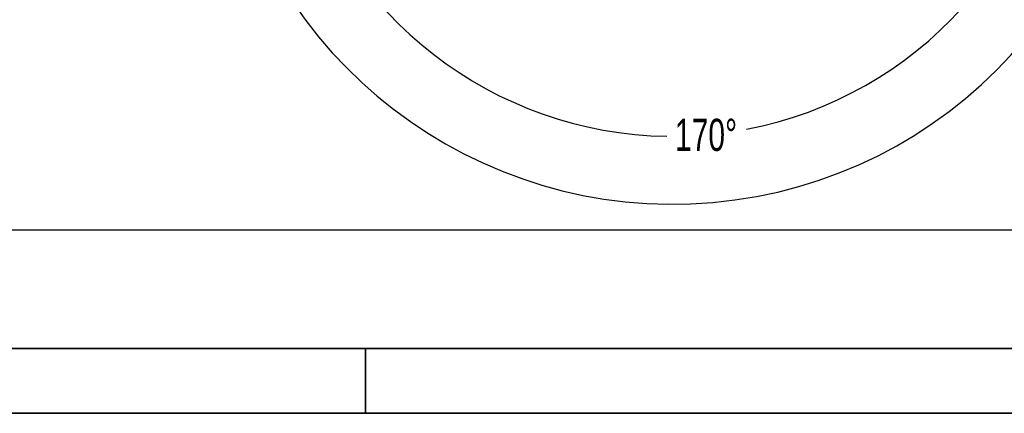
# Model space of a CAD drawing. Header units: millimetres. Extents: x 1654 to 2248, y 5204 to 5624.
# Tile 2 of 81: x 1765 to 1872, y 5204 to 5247. Entities that reach past the tile are written whole.
import ezdxf

# ---------------------------------------------------------------- set-up
doc = ezdxf.new("R2010")
doc.units = ezdxf.units.MM
doc.header["$PDSIZE"] = -1
doc.layers.add('5', color=7, linetype='Continuous', lineweight=35)
doc.layers.add('运动空间03轨迹注释', color=6, linetype='Continuous')
doc.layers.add('运动空间16俯视轨迹', color=2, linetype='Continuous')
doc.styles.add('SLDTEXTSTYLE0', font='TXT', dxfattribs={"width": 0.7})
doc.dimstyles.new('SLDDIMSTYLE0', dxfattribs={"dimtxt": 3.5, "dimasz": 4.08, "dimexe": 0, "dimexo": 0.0625, "dimgap": 0.875, "dimtad": 0, "dimtih": 1, "dimtoh": 1, "dimdec": 4, "dimlfac": 10, "dimzin": 12, "dimdsep": 46, "dimtxsty": 'SLDTEXTSTYLE0', "dimsah": 1, "dimcen": 0.09, "dimazin": 3, "dimtfac": 1, "dimtdec": 3, "dimtofl": 0, "dimtmove": 0, "dimatfit": 3, "dimfxl": 1, "dimfrac": 2, "dimtolj": 1, "dimtzin": 12, "dimarcsym": 0})

# ---------------------------------------------------------------- blocks, each defined once
blk = doc.blocks.new('*D153')
at = {"layer": 'Defpoints', "color": 0}
for p in [(1820.53, 5276.69), (1835.78, 5276.69), (1851.03, 5276.69), (1793.8, 5269.29), (1859.2, 5241.07)]:
    blk.add_point(p, dxfattribs=at)
at = {"layer": '运动空间03轨迹注释', "color": 0, "lineweight": -2}
blk.add_line((1851.09, 5276.69), (1878.41, 5276.69), dxfattribs=at)
for start, end in [(280.9006, 354.5139), (195.4861, 269.1523)]:
    blk.add_arc((1835.78, 5276.69), 42.63, start, end, dxfattribs=at)
at = {"layer": '运动空间03轨迹注释', "color": 0}
for points in [[(1878.89, 5272.58), (1877.53, 5272.64), (1878.41, 5276.69)], [(1795.36, 5265.46), (1794.04, 5265.16), (1793.8, 5269.29)]]:
    blk.add_solid(points, dxfattribs=at)
at = {"layer": '运动空间03轨迹注释', "color": 0, "insert": (1836.02, 5235.97), "char_height": 3.5, "attachment_point": 1, "style": 'SLDTEXTSTYLE0'}
blk.add_mtext('\\A1;170%%d', dxfattribs=at)

msp = doc.modelspace()

# ---------------------------------------------------------------- linework, layer by layer
at = {"layer": '5'}
for p, q in [((2240.639601, 5210.973565), (1653.770915, 5210.973565)), ((1802.255763, 5203.902858), (1802.255763, 5210.973565)), ((1653.770915, 5203.902858), (2247.710309, 5203.902858))]:
    msp.add_line(p, q, dxfattribs=at)
at = {"layer": '运动空间16俯视轨迹'}
msp.add_line((1703.995265, 5223.887379), (1967.565802, 5223.887379), dxfattribs=at)
at = {"layer": '运动空间16俯视轨迹', "lineweight": 25}
msp.add_arc((1835.780534, 5276.687379), 50.019232, 190, 170, dxfattribs=at)

# ---------------------------------------------------------------- dimensions: what is measured, and where the dimension line sits
at = {"layer": '运动空间03轨迹注释'}
dim = msp.add_angular_dim_2l(base=(1859.204607, 5241.072806), line1=((1835.780534, 5276.687379), (1793.800858, 5269.285229)), line2=((1820.530534, 5276.687379), (1851.030534, 5276.687379)), dimstyle='SLDDIMSTYLE0', dxfattribs=at)
dim.commit()
dim.dimension.update_dxf_attribs({"geometry": '*D153', "text_midpoint": (1839.495746, 5234.222308)})

doc.saveas('drawing.dxf')
